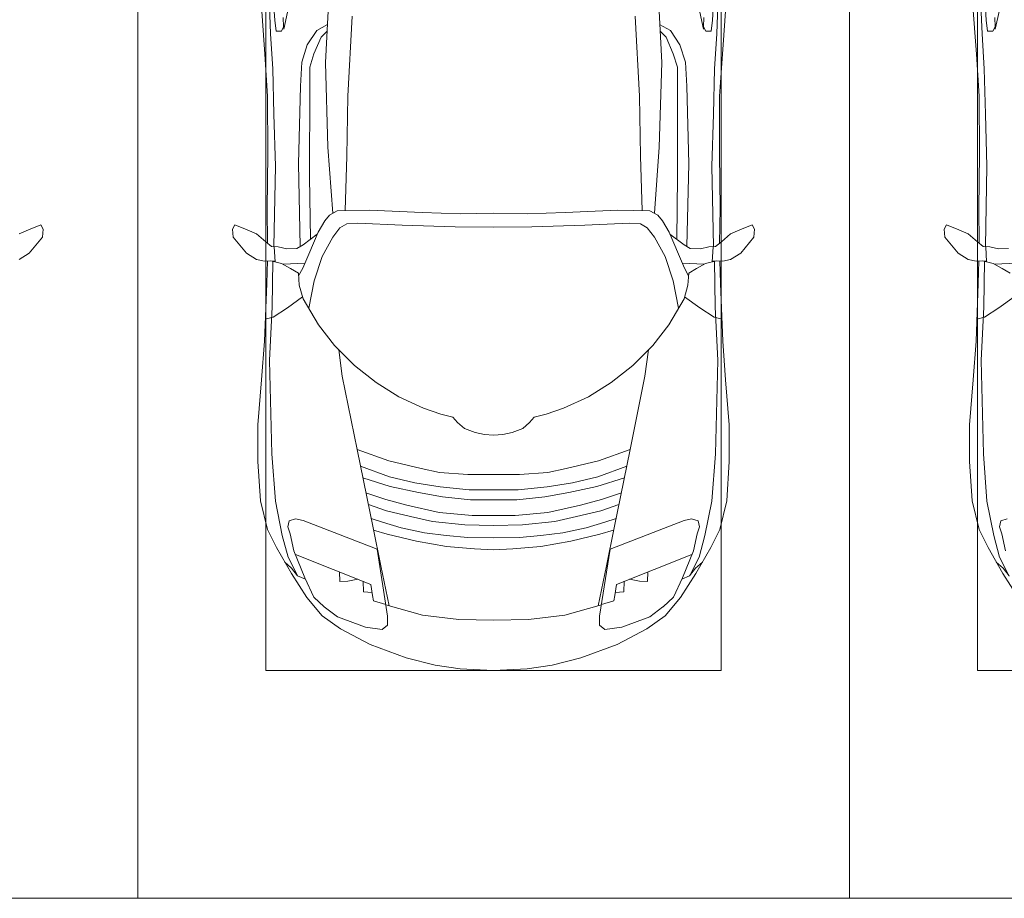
# Model space of a CAD drawing. Header units: millimetres. Extents: x -32229 to 170644, y -13689 to 125138.
# Tile 80 of 256: x -18630 to -15170, y 99050 to 102136. Entities that reach past the tile are written whole.
import ezdxf

# ---------------------------------------------------------------- set-up
doc = ezdxf.new("R2010")
doc.units = ezdxf.units.MM
doc.layers.add('A-DETL-GENF', color=7, linetype='Continuous', lineweight=18)
doc.layers.add('C-PRKG', color=7, linetype='Continuous', lineweight=18)

# ---------------------------------------------------------------- blocks, each defined once
blk = doc.blocks.new('АР_Машиноместо - 4900x2400_М__5300х2500_-V14--01 ЭО')
at = {"layer": 'A-DETL-GENF', "color": 253, "lineweight": 13, "true_color": 0xaaaaaa}
for p, q in [((1906.8, -1056.8), (1960.7, -1140.4)), ((1938.7, -1132.6), (1959.6, -1159.6)), ((1960.7, -1140.4), (2012.6, -1232.1)), ((1959.6, -1159.6), (1983.8, -1180.5)), ((1951.8, -1220.1), (1965, -1280.6)), ((2012.6, -1232.1), (2044.3, -1296.1)), ((1965, -1280.6), (1972.8, -1305.2)), ((1972.8, -1305.2), (1968.2, -1326)), ((2044.3, -1296.1), (2069.2, -1396.6)), ((1968.2, -1326), (1945.6, -1333.3)), ((2069.2, -1396.6), (2078, -1534.1)), ((2078, -1534.1), (2078, -1662.9)), ((2078, -1662.9), (2065.2, -1820.7)), ((2065.2, -1820.7), (2055.1, -1956.8)), ((2055.1, -1956.8), (2047, -2159.1)), ((1974.5, -2074.6), (2024.9, -2041)), ((2024.9, -2041), (2052.5, -2034.4)), ((1921.2, -2112.6), (1974.5, -2074.6)), ((2047, -2159.1), (2045, -2238.9)), ((1935.7, -2195.4), (1963.3, -2211.8)), ((1963.3, -2211.8), (1994.9, -2230)), ((381.7, -2266.4), (417.4, -2243.4)), ((1913.4, -2231.3), (1989.9, -2227.1)), ((1994.9, -2230), (2032.5, -2239.2)), ((2018, -2235.6), (2020.9, -2288.7)), ((2054.9, -2238.7), (2018.2, -2239.5)), ((2082.6, -2243.4), (2054.9, -2238.7)), ((2118.3, -2266.4), (2082.6, -2243.4)), ((335.2, -2322.3), (381.7, -2266.4)), ((1941, -2282.6), (1976.7, -2281.2)), ((1976.7, -2281.2), (2006.4, -2288.6)), ((2164.8, -2322.3), (2118.3, -2266.4)), ((2006.4, -2288.6), (2030, -2290)), ((2030, -2290), (2050.2, -2306.1)), ((2045.5, -2423.6), (2044, -2301.1)), ((2050.2, -2306.1), (2082.6, -2333.8)), ((333.1, -2350.6), (335.2, -2322.3)), ((341.2, -2366.2), (333.1, -2350.6)), ((384.4, -2347.9), (341.2, -2366.2)), ((417.4, -2333.8), (384.4, -2347.9)), ((2082.6, -2333.8), (2115.6, -2347.9)), ((2115.6, -2347.9), (2158.8, -2366.2)), ((2158.8, -2366.2), (2166.9, -2350.6)), ((2166.9, -2350.6), (2164.8, -2322.3)), ((2043.2, -2613.6), (2045.5, -2423.6)), ((2043.9, -2818.3), (2043.2, -2613.6)), ((2054, -2964.8), (2043.9, -2818.3)), ((2067.2, -3149.3), (2054, -2964.8)), ((1987.8, -3061.4), (1995.5, -3046.6)), ((1989.1, -3094.6), (1987.8, -3061.4)), ((1995.5, -3046.6), (2014.4, -3046.1)), ((2014.4, -3046.1), (2019.2, -3085)), ((2019.2, -3085), (2025.2, -3179.9))]:
    blk.add_line(p, q, dxfattribs=at)
at = {"layer": 'A-DETL-GENF', "color": 254, "lineweight": 13, "true_color": 0xd4d4d4}
for p, q in [((1938.3, -1132.1), (1972.1, -1198.6)), ((1972.1, -1198.6), (1992.6, -1274.3)), ((1992.6, -1274.3), (2016.6, -1395.6)), ((2016.6, -1395.6), (2029.1, -1561.4)), ((2029.1, -1561.4), (2037.2, -1889.5)), ((2037.2, -1889.5), (2028.2, -2077.7)), ((2028.2, -2077.7), (2025.5, -2239.3)), ((2016.7, -2571.4), (2022, -2290)), ((2022.2, -2754.7), (2016.7, -2571.4)), ((2026.1, -2913.7), (2022.2, -2754.7)), ((2033.7, -3036.3), (2026.1, -2913.7)), ((2038, -3136.6), (2033.7, -3036.3)), ((1987.5, -3053.2), (1967.3, -3145.9))]:
    blk.add_line(p, q, dxfattribs=at)
at = {"layer": 'C-PRKG', "color": 253, "lineweight": 13, "true_color": 0xaaaaaa}
for p, q in [((2500, 0), (0, 0)), ((0, 0), (0, -5300)), ((2500, 0), (2500, -5300)), ((450, -800), (2050, -800)), ((2050, -800), (2050, -4500))]:
    blk.add_line(p, q, dxfattribs=at)
blk = doc.blocks.new('АР_Машиноместо - 4900x2400_М__5300х2500_-3113489--01 ЭО')
at = {"layer": 'A-DETL-GENF', "color": 253, "lineweight": 13, "true_color": 0xaaaaaa}
for p, q in [((659.3, 2936), (676.4, 3260.1)), ((1840.7, 2936), (1823.6, 3260.1)), ((432.8, 3149.3), (446, 2964.8)), ((480.8, 3085), (474.8, 3179.9)), ((2019.2, 3085), (2025.2, 3179.9)), ((2067.2, 3149.3), (2054, 2964.8)), ((485.6, 3046.1), (480.8, 3085)), ((510.9, 3094.6), (512.2, 3061.4)), ((1989.1, 3094.6), (1987.8, 3061.4)), ((2014.4, 3046.1), (2019.2, 3085)), ((504.5, 3046.6), (485.6, 3046.1)), ((512.2, 3061.4), (504.5, 3046.6)), ((665.1, 3046.1), (643.6, 3024.6)), ((1834.9, 3046.1), (1856.4, 3024.6)), ((1987.8, 3061.4), (1995.5, 3046.6)), ((1995.5, 3046.6), (2014.4, 3046.1)), ((643.6, 3024.6), (618.7, 2966.7)), ((1856.4, 3024.6), (1881.3, 2966.7)), ((446, 2964.8), (456.1, 2818.3)), ((618.7, 2966.7), (604.4, 2919.4)), ((1881.3, 2966.7), (1895.6, 2919.4)), ((2054, 2964.8), (2043.9, 2818.3)), ((604.4, 2919.4), (604.4, 2850.8)), ((667.8, 2638.3), (659.3, 2936)), ((1832.2, 2638.3), (1840.7, 2936)), ((1895.6, 2919.4), (1895.6, 2850.8)), ((604.4, 2850.8), (603.5, 2534.3)), ((1895.6, 2850.8), (1896.5, 2534.3)), ((456.1, 2818.3), (456.8, 2613.6)), ((2043.9, 2818.3), (2043.2, 2613.6)), ((684.8, 2406.5), (667.8, 2638.3)), ((1815.2, 2406.5), (1832.2, 2638.3)), ((456.8, 2613.6), (454.5, 2423.6)), ((2043.2, 2613.6), (2045.5, 2423.6)), ((603.5, 2534.3), (606.1, 2314.9)), ((1896.5, 2534.3), (1893.9, 2314.9)), ((454.5, 2423.6), (456, 2301.1)), ((2045.5, 2423.6), (2044, 2301.1)), ((672.8, 2399.7), (656.7, 2380.3)), ((700.6, 2415.4), (672.8, 2399.7)), ((813.8, 2416.7), (700.6, 2415.4)), ((999.2, 2409.3), (813.8, 2416.7)), ((1132.7, 2404.6), (999.2, 2409.3)), ((1250, 2406.6), (1132.7, 2404.6)), ((1250, 2406.6), (1367.3, 2404.6)), ((1367.3, 2404.6), (1500.8, 2409.3)), ((1500.8, 2409.3), (1686.2, 2416.7)), ((1686.2, 2416.7), (1799.4, 2415.4)), ((1799.4, 2415.4), (1827.2, 2399.7)), ((1827.2, 2399.7), (1843.3, 2380.3)), ((341.2, 2366.2), (333.1, 2350.6)), ((384.4, 2347.9), (341.2, 2366.2)), ((656.7, 2380.3), (633.8, 2340.5)), ((710, 2355.4), (685.1, 2322.3)), ((734.3, 2368.8), (710, 2355.4)), ((772.7, 2371.5), (734.3, 2368.8)), ((929.1, 2364.1), (772.7, 2371.5)), ((1115.2, 2358.7), (929.1, 2364.1)), ((1250, 2357.8), (1115.2, 2358.7)), ((1250, 2357.8), (1384.8, 2358.7)), ((1384.8, 2358.7), (1570.9, 2364.1)), ((1570.9, 2364.1), (1727.3, 2371.5)), ((1727.3, 2371.5), (1765.7, 2368.8)), ((1765.7, 2368.8), (1790, 2355.4)), ((1790, 2355.4), (1814.9, 2322.3)), ((1843.3, 2380.3), (1866.2, 2340.5)), ((2115.6, 2347.9), (2158.8, 2366.2)), ((2158.8, 2366.2), (2166.9, 2350.6)), ((333.1, 2350.6), (335.2, 2322.3)), ((335.2, 2322.3), (381.7, 2266.4)), ((417.4, 2333.8), (384.4, 2347.9)), ((449.8, 2306.1), (417.4, 2333.8)), ((630.6, 2332.9), (580.6, 2296)), ((633.8, 2340.5), (600.8, 2263)), ((685.1, 2322.3), (647.3, 2254.2)), ((1814.9, 2322.3), (1852.7, 2254.2)), ((1866.2, 2340.5), (1899.2, 2263)), ((1869.4, 2332.9), (1919.4, 2296)), ((2050.2, 2306.1), (2082.6, 2333.8)), ((2082.6, 2333.8), (2115.6, 2347.9)), ((2164.8, 2322.3), (2118.3, 2266.4)), ((2166.9, 2350.6), (2164.8, 2322.3)), ((470, 2290), (449.8, 2306.1)), ((493.6, 2288.6), (470, 2290)), ((482, 2235.6), (479.1, 2288.7)), ((523.3, 2281.2), (493.6, 2288.6)), ((580.6, 2296), (559, 2282.6)), ((1919.4, 2296), (1941, 2282.6)), ((1976.7, 2281.2), (2006.4, 2288.6)), ((2006.4, 2288.6), (2030, 2290)), ((2018, 2235.6), (2020.9, 2288.7)), ((2030, 2290), (2050.2, 2306.1)), ((381.7, 2266.4), (417.4, 2243.4)), ((559, 2282.6), (523.3, 2281.2)), ((600.8, 2263), (579.9, 2213.8)), ((647.3, 2254.2), (619.7, 2168.6)), ((1852.7, 2254.2), (1880.3, 2168.6)), ((1899.2, 2263), (1920.1, 2213.8)), ((1941, 2282.6), (1976.7, 2281.2)), ((2118.3, 2266.4), (2082.6, 2243.4)), ((417.4, 2243.4), (445.1, 2238.7)), ((445.1, 2238.7), (481.8, 2239.5)), ((453, 2159.1), (455, 2238.9)), ((505.1, 2230), (467.5, 2239.2)), ((536.7, 2211.8), (505.1, 2230)), ((586.6, 2231.3), (510.1, 2227.1)), ((1913.4, 2231.3), (1989.9, 2227.1)), ((1963.3, 2211.8), (1994.9, 2230)), ((1994.9, 2230), (2032.5, 2239.2)), ((2054.9, 2238.7), (2018.2, 2239.5)), ((2047, 2159.1), (2045, 2238.9)), ((2082.6, 2243.4), (2054.9, 2238.7)), ((564.3, 2195.4), (536.7, 2211.8)), ((567.1, 2153.8), (564.3, 2195.4)), ((579.9, 2213.8), (564.9, 2186.5)), ((1920.1, 2213.8), (1935.1, 2186.5)), ((1932.9, 2153.8), (1935.7, 2195.4)), ((1935.7, 2195.4), (1963.3, 2211.8)), ((444.9, 1956.8), (453, 2159.1)), ((580.7, 2105.7), (567.1, 2153.8)), ((619.7, 2168.6), (600.3, 2072.7)), ((1880.3, 2168.6), (1899.7, 2072.7)), ((1919.3, 2105.7), (1932.9, 2153.8)), ((2055.1, 1956.8), (2047, 2159.1)), ((578.8, 2112.6), (525.5, 2074.6)), ((1921.2, 2112.6), (1974.5, 2074.6)), ((634.6, 2015), (580.7, 2105.7)), ((1865.4, 2015), (1919.3, 2105.7)), ((525.5, 2074.6), (475.1, 2041)), ((1974.5, 2074.6), (2024.9, 2041)), ((475.1, 2041), (447.5, 2034.4)), ((690.7, 1941.6), (634.6, 2015)), ((1809.3, 1941.6), (1865.4, 2015)), ((2024.9, 2041), (2052.5, 2034.4)), ((434.8, 1820.7), (444.9, 1956.8)), ((761.1, 1871.7), (690.7, 1941.6)), ((1738.9, 1871.7), (1809.3, 1941.6)), ((2065.2, 1820.7), (2055.1, 1956.8)), ((718.3, 1834.2), (705.7, 1926.7)), ((1781.7, 1834.2), (1794.3, 1926.7)), ((837.5, 1812.1), (761.1, 1871.7)), ((1662.5, 1812.1), (1738.9, 1871.7)), ((770, 1576.5), (718.3, 1834.2)), ((1730, 1576.5), (1781.7, 1834.2)), ((422, 1662.9), (434.8, 1820.7)), ((917, 1761.1), (837.5, 1812.1)), ((1583, 1761.1), (1662.5, 1812.1)), ((2078, 1662.9), (2065.2, 1820.7)), ((1004.2, 1721.4), (917, 1761.1)), ((1495.8, 1721.4), (1583, 1761.1)), ((1064.9, 1700.5), (1004.2, 1721.4)), ((1107.2, 1689.8), (1064.9, 1700.5)), ((1392.8, 1689.8), (1435.1, 1700.5)), ((1435.1, 1700.5), (1495.8, 1721.4)), ((422, 1534.1), (422, 1662.9)), ((1123.5, 1670.9), (1107.2, 1689.8)), ((1147.5, 1650.5), (1123.5, 1670.9)), ((1352.5, 1650.5), (1376.5, 1670.9)), ((1376.5, 1670.9), (1392.8, 1689.8)), ((2078, 1534.1), (2078, 1662.9)), ((1184.7, 1635.7), (1147.5, 1650.5)), ((1217.8, 1629.1), (1184.7, 1635.7)), ((1217.8, 1629.1), (1250, 1626.8)), ((1282.2, 1629.1), (1250, 1626.8)), ((1282.2, 1629.1), (1315.3, 1635.7)), ((1315.3, 1635.7), (1352.5, 1650.5)), ((826.8, 1300.9), (770, 1576.5)), ((881.7, 1536.4), (770, 1576.5)), ((1618.3, 1536.4), (1730, 1576.5)), ((1673.2, 1300.9), (1730, 1576.5)), ((430.8, 1396.6), (422, 1534.1)), ((994.9, 1509.3), (881.7, 1536.4)), ((1505.1, 1509.3), (1618.3, 1536.4)), ((2069.2, 1396.6), (2078, 1534.1)), ((884.3, 1480.8), (782, 1518.1)), ((1060, 1496.1), (994.9, 1509.3)), ((1159.3, 1489.1), (1060, 1496.1)), ((1250, 1488.3), (1159.3, 1489.1)), ((1250, 1488.3), (1340.7, 1489.1)), ((1340.7, 1489.1), (1440, 1496.1)), ((1440, 1496.1), (1505.1, 1509.3)), ((1615.7, 1480.8), (1718, 1518.1)), ((887, 1446.5), (790.4, 1477.3)), ((973.4, 1459.7), (884.3, 1480.8)), ((1061.9, 1445.7), (973.4, 1459.7)), ((1438.1, 1445.7), (1526.6, 1459.7)), ((1526.6, 1459.7), (1615.7, 1480.8)), ((1613, 1446.5), (1709.6, 1477.3)), ((871.4, 1401.1), (800.5, 1424.6)), ((986.2, 1425.6), (887, 1446.5)), ((1070, 1410.4), (986.2, 1425.6)), ((1163.9, 1435.1), (1061.9, 1445.7)), ((1250, 1435.1), (1163.9, 1435.1)), ((1250, 1435.1), (1336.1, 1435.1)), ((1336.1, 1435.1), (1438.1, 1445.7)), ((1430, 1410.4), (1513.8, 1425.6)), ((1513.8, 1425.6), (1613, 1446.5)), ((1628.6, 1401.1), (1699.5, 1424.6)), ((455.7, 1296.1), (430.8, 1396.6)), ((945.3, 1380.6), (871.4, 1401.1)), ((1168.3, 1399.8), (1070, 1410.4)), ((1250, 1400.1), (1168.3, 1399.8)), ((1250, 1400.1), (1331.7, 1399.8)), ((1331.7, 1399.8), (1430, 1410.4)), ((1554.7, 1380.6), (1628.6, 1401.1)), ((2044.3, 1296.1), (2069.2, 1396.6)), ((873.8, 1361.2), (809.9, 1383.1)), ((958.3, 1341.1), (873.8, 1361.2)), ((1059, 1354.8), (945.3, 1380.6)), ((1174.5, 1344.2), (1059, 1354.8)), ((1325.5, 1344.2), (1441, 1354.8)), ((1441, 1354.8), (1554.7, 1380.6)), ((1541.7, 1341.1), (1626.2, 1361.2)), ((1626.2, 1361.2), (1690.1, 1383.1)), ((527.2, 1305.2), (531.8, 1326)), ((531.8, 1326), (554.4, 1333.3)), ((554.4, 1333.3), (580.7, 1327.1)), ((580.7, 1327.1), (841.1, 1225.9)), ((859.1, 1321.2), (819.9, 1334.4)), ((925.2, 1301.6), (859.1, 1321.2)), ((1035, 1323.2), (958.3, 1341.1)), ((1148.3, 1312.4), (1035, 1323.2)), ((1250, 1344.9), (1174.5, 1344.2)), ((1250, 1344.9), (1325.5, 1344.2)), ((1351.7, 1312.4), (1465, 1323.2)), ((1465, 1323.2), (1541.7, 1341.1)), ((1574.8, 1301.6), (1640.9, 1321.2)), ((1640.9, 1321.2), (1680.1, 1334.4)), ((1919.3, 1327.1), (1658.9, 1225.9)), ((1945.6, 1333.3), (1919.3, 1327.1)), ((1968.2, 1326), (1945.6, 1333.3)), ((1972.8, 1305.2), (1968.2, 1326)), ((487.4, 1232.1), (455.7, 1296.1)), ((535, 1280.6), (527.2, 1305.2)), ((548.2, 1220.1), (535, 1280.6)), ((853.8, 1167.4), (826.8, 1300.9)), ((876.3, 1278.7), (828.3, 1293.7)), ((1007.1, 1283.7), (925.2, 1301.6)), ((1083.6, 1274.6), (1007.1, 1283.7)), ((1250, 1309.3), (1148.3, 1312.4)), ((1250, 1309.3), (1351.7, 1312.4)), ((1416.4, 1274.6), (1492.9, 1283.7)), ((1492.9, 1283.7), (1574.8, 1301.6)), ((1623.7, 1278.7), (1671.7, 1293.7)), ((1646.2, 1167.4), (1673.2, 1300.9)), ((1951.8, 1220.1), (1965, 1280.6)), ((1965, 1280.6), (1972.8, 1305.2)), ((2012.6, 1232.1), (2044.3, 1296.1)), ((978.6, 1254.6), (876.3, 1278.7)), ((1084.1, 1236), (978.6, 1254.6)), ((1159.1, 1267.9), (1083.6, 1274.6)), ((1250, 1266.6), (1159.1, 1267.9)), ((1250, 1266.6), (1340.9, 1267.9)), ((1340.9, 1267.9), (1416.4, 1274.6)), ((1415.9, 1236), (1521.4, 1254.6)), ((1521.4, 1254.6), (1623.7, 1278.7)), ((539.3, 1140.4), (487.4, 1232.1)), ((586.9, 1126.3), (548.2, 1220.1)), ((841.1, 1225.9), (877.7, 991.4)), ((1182.5, 1227.5), (1084.1, 1236)), ((1250, 1223.7), (1182.5, 1227.5)), ((1250, 1223.7), (1317.5, 1227.5)), ((1317.5, 1227.5), (1415.9, 1236)), ((1658.9, 1225.9), (1622.3, 991.4)), ((1913.1, 1126.3), (1951.8, 1220.1)), ((1960.7, 1140.4), (2012.6, 1232.1)), ((540.4, 1159.6), (516.2, 1180.5)), ((1959.6, 1159.6), (1983.8, 1180.5)), ((561.3, 1132.6), (540.4, 1159.6)), ((882.6, 1027.5), (853.8, 1167.4)), ((1617.4, 1027.5), (1646.2, 1167.4)), ((1938.7, 1132.6), (1959.6, 1159.6)), ((593.2, 1056.8), (539.3, 1140.4)), ((589, 1121.6), (561.3, 1132.6)), ((617.9, 1057.3), (586.9, 1126.3)), ((1882.1, 1057.3), (1913.1, 1126.3)), ((1906.8, 1056.8), (1960.7, 1140.4)), ((1911, 1121.6), (1938.7, 1132.6)), ((647.2, 992.8), (593.2, 1056.8)), ((654.7, 1024.4), (617.9, 1057.3)), ((1845.3, 1024.4), (1882.1, 1057.3)), ((1852.8, 992.8), (1906.8, 1056.8)), ((700.9, 989.1), (655, 1024.3)), ((1000.2, 994.5), (871.4, 1031.3)), ((1499.8, 994.5), (1628.6, 1031.3)), ((1799.1, 989.1), (1845, 1024.3)), ((711.9, 946.2), (647.2, 992.8)), ((800.1, 952.6), (700.9, 989.1)), ((877.7, 991.4), (877.7, 958.9)), ((1127.4, 979.8), (1000.2, 994.5)), ((1250, 977.6), (1127.4, 979.8)), ((1250, 977.6), (1372.6, 979.8)), ((1372.6, 979.8), (1499.8, 994.5)), ((1622.3, 991.4), (1622.3, 958.9)), ((1699.9, 952.6), (1799.1, 989.1)), ((1788.1, 946.2), (1852.8, 992.8)), ((815.8, 891), (711.9, 946.2)), ((859, 944.1), (800.1, 952.6)), ((877.7, 958.9), (859, 944.1)), ((1622.3, 958.9), (1641, 944.1)), ((1641, 944.1), (1699.9, 952.6)), ((1684.2, 891), (1788.1, 946.2)), ((943.3, 845.1), (815.8, 891)), ((1556.7, 845.1), (1684.2, 891)), ((1044.2, 818.6), (943.3, 845.1)), ((1455.8, 818.6), (1556.7, 845.1)), ((1132.7, 806), (1044.2, 818.6)), ((1250, 800), (1132.7, 806)), ((1250, 800), (1367.3, 806)), ((1367.3, 806), (1455.8, 818.6))]:
    blk.add_line(p, q, dxfattribs=at)
at = {"layer": 'A-DETL-GENF', "color": 254, "lineweight": 13, "true_color": 0xd4d4d4}
for p, q in [((462, 3136.6), (466.3, 3036.3)), ((512.5, 3053.2), (532.7, 3145.9)), ((1987.5, 3053.2), (1967.3, 3145.9)), ((2038, 3136.6), (2033.7, 3036.3)), ((737.8, 2818.3), (752.8, 3099)), ((1762.2, 2818.3), (1747.2, 3099)), ((595.2, 2997.9), (629, 3048.1)), ((629, 3048.1), (666.7, 3069.7)), ((1871, 3048.1), (1833.3, 3069.7)), ((1904.8, 2997.9), (1871, 3048.1)), ((466.3, 3036.3), (473.9, 2913.7)), ((2033.7, 3036.3), (2026.1, 2913.7)), ((575.7, 2937.4), (595.2, 2997.9)), ((1924.3, 2937.4), (1904.8, 2997.9)), ((473.9, 2913.7), (477.8, 2754.7)), ((571.6, 2853.3), (575.7, 2937.4)), ((1928.4, 2853.3), (1924.3, 2937.4)), ((2026.1, 2913.7), (2022.2, 2754.7)), ((564.4, 2580.5), (571.6, 2853.3)), ((1935.6, 2580.5), (1928.4, 2853.3)), ((733.8, 2606.7), (737.8, 2818.3)), ((1766.2, 2606.7), (1762.2, 2818.3)), ((477.8, 2754.7), (483.3, 2571.4)), ((2022.2, 2754.7), (2016.7, 2571.4)), ((728.4, 2415.7), (733.8, 2606.7)), ((1771.6, 2415.7), (1766.2, 2606.7)), ((483.3, 2571.4), (478, 2290)), ((570.6, 2291.4), (564.4, 2580.5)), ((1929.4, 2291.4), (1935.6, 2580.5)), ((2016.7, 2571.4), (2022, 2290)), ((471.8, 2077.7), (474.5, 2239.3)), ((2028.2, 2077.7), (2025.5, 2239.3)), ((462.8, 1889.5), (471.8, 2077.7)), ((2037.2, 1889.5), (2028.2, 2077.7)), ((470.9, 1561.4), (462.8, 1889.5)), ((2029.1, 1561.4), (2037.2, 1889.5)), ((483.4, 1395.6), (470.9, 1561.4)), ((2016.6, 1395.6), (2029.1, 1561.4)), ((507.4, 1274.3), (483.4, 1395.6)), ((1992.6, 1274.3), (2016.6, 1395.6)), ((527.9, 1198.6), (507.4, 1274.3)), ((1972.1, 1198.6), (1992.6, 1274.3)), ((561.7, 1132.1), (527.9, 1198.6)), ((818.8, 1102.9), (554, 1208.1)), ((1681.2, 1102.9), (1946, 1208.1)), ((1938.3, 1132.1), (1972.1, 1198.6)), ((709.1, 1112.7), (708.2, 1146.9)), ((1790.9, 1112.7), (1791.8, 1146.9)), ((737.7, 1113.6), (709.1, 1112.7)), ((772.6, 1121.3), (737.7, 1113.6)), ((792.9, 1076.2), (791.2, 1114.5)), ((1707.1, 1076.2), (1708.8, 1114.5)), ((1727.4, 1121.3), (1762.3, 1113.6)), ((1762.3, 1113.6), (1790.9, 1112.7)), ((823.3, 1074.4), (792.9, 1076.2)), ((824.1, 1063.7), (818.8, 1102.9)), ((1675.9, 1063.7), (1681.2, 1102.9)), ((1676.7, 1074.4), (1707.1, 1076.2)), ((827.7, 1045), (824.1, 1063.7)), ((871.3, 1031.9), (827.7, 1045)), ((1628.7, 1031.9), (1672.3, 1045)), ((1672.3, 1045), (1675.9, 1063.7))]:
    blk.add_line(p, q, dxfattribs=at)
at = {"layer": 'C-PRKG', "color": 253, "lineweight": 13, "true_color": 0xaaaaaa}
for p, q in [((0, 0), (0, 5300)), ((2500, 0), (2500, 5300)), ((450, 800), (450, 4500)), ((2050, 800), (2050, 4500)), ((450, 800), (2050, 800)), ((2500, 0), (0, 0))]:
    blk.add_line(p, q, dxfattribs=at)
blk = doc.blocks.new('Наметкина 10_РД_АР_П_rvt-1--01 ЭО')
at = {"layer": 'C-PRKG', "color": 253, "lineweight": 13, "true_color": 0xaaaaaa, "rotation": 180}
for p in [(-18214.7, 99050), (-13214.7, 99050)]:
    blk.add_blockref('АР_Машиноместо - 4900x2400_М__5300х2500_-V14--01 ЭО', p, dxfattribs=at)
at = {"layer": 'C-PRKG', "color": 253, "lineweight": 13, "true_color": 0xaaaaaa}
blk.add_blockref('АР_Машиноместо - 4900x2400_М__5300х2500_-3113489--01 ЭО', (-18214.7, 99050), dxfattribs=at)

msp = doc.modelspace()

# ---------------------------------------------------------------- block references
at = {"lineweight": 5}
msp.add_blockref('Наметкина 10_РД_АР_П_rvt-1--01 ЭО', (0, 0), dxfattribs=at)

doc.saveas('drawing.dxf')
